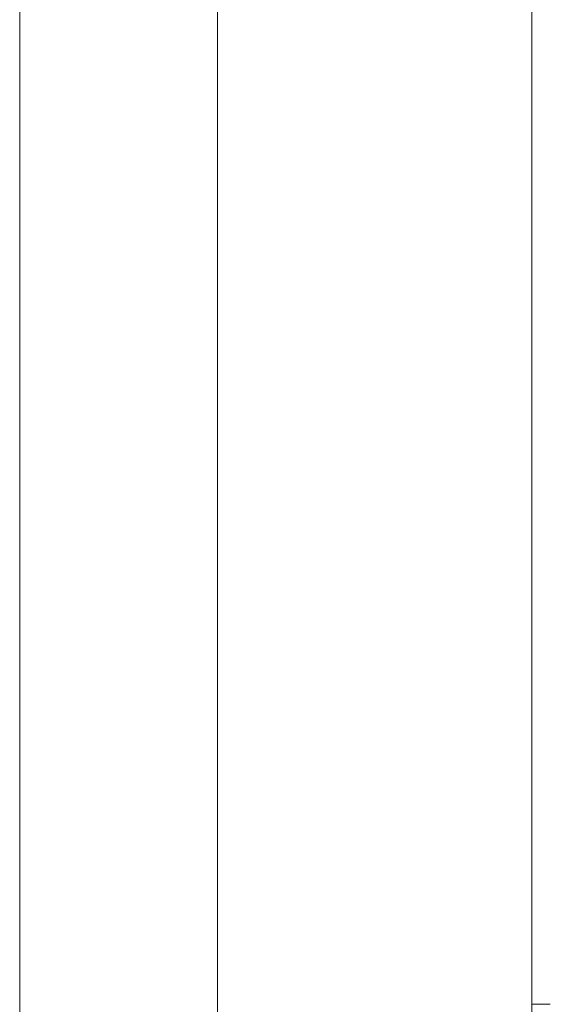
# Model space of a CAD drawing. Header units: inches. Extents: x 16 to 394, y 3 to 249.
# Tile 34 of 116: x 46.48 to 47.74, y 154.58 to 156.93. Entities that reach past the tile are written whole.
import ezdxf

# ---------------------------------------------------------------- set-up
doc = ezdxf.new("R2010")
doc.units = ezdxf.units.IN
doc.header["$LTSCALE"] = 24
doc.header["$MEASUREMENT"] = 0
doc.layers.add('Visible (ANSI)', color=7, linetype='Continuous', lineweight=5)

msp = doc.modelspace()

# ---------------------------------------------------------------- linework, layer by layer
at = {"layer": 'Visible (ANSI)'}
for p, q in [((47.6978, 184.5326), (47.6978, 121.6428)), ((46.4756, 160.5254), (46.4756, 145.65)), ((46.9478, 160.4002), (46.9478, 145.7752)), ((47.7422, 154.5762), (47.6978, 154.5762)), ((47.7422, 154.5762), (47.7421, 154.5762)), ((47.7421, 154.5762), (47.7422, 154.5762))]:
    msp.add_line(p, q, dxfattribs=at)

doc.saveas('drawing.dxf')
